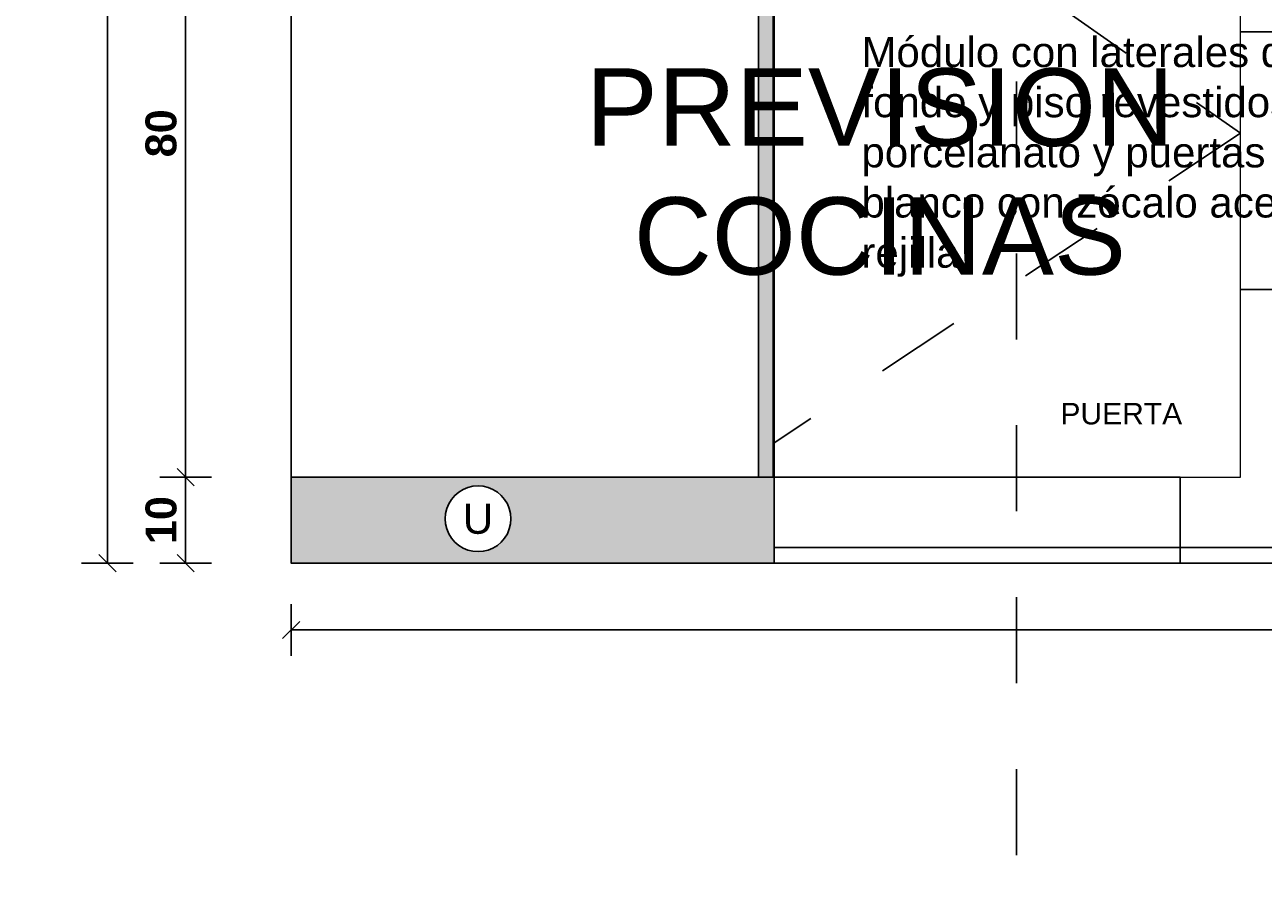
# Model space of a CAD drawing. Extents: x 1 to 126, y -14 to 17.
# Tile 116 of 132: x 90.09 to 91.53, y 3.06 to 4.07. Entities that reach past the tile are written whole.
import ezdxf
from ezdxf.enums import TextEntityAlignment as Align

# ---------------------------------------------------------------- set-up
doc = ezdxf.new("R2010")
doc.units = 0
doc.set_wipeout_variables(frame=1)
doc.header["$PDMODE"] = 3
doc.linetypes.add('DASHDOT', pattern=[1, 0.5, -0.25, 0, -0.25])
doc.linetypes.add('HIDDEN2', pattern=[0.1875, 0.125, -0.0625])
for name, color, linetype in [('A PROYECCION 2', 2, 'Continuous'), ('A-ALBA-0', 9, 'Continuous'), ('A-ALBA-2', 2, 'Continuous'), ('A-ANNO-NIV', 2, 'Continuous'), ('A-ANNO-SIMB @ 20', 2, 'Continuous'), ('A-ANOT-COTA-ACUM', 1, 'Continuous'), ('A-ANOT-COTA-PARC', 1, 'Continuous'), ('A-ANOT-TTEC', 2, 'Continuous'), ('AE-ALBA-1', 1, 'Continuous'), ('TEXTOS', 2, 'Continuous')]:
    doc.layers.add(name, color=color, linetype=linetype)
doc.layers.add('A-ALBA-4', color=2, linetype='Continuous', lineweight=25)
doc.styles.add('ARIAL', font='arial.ttf')
doc.styles.add('BIS-ANOT', font='swiss.ttf')
doc.styles.add('BIS-COTA', font='swissb.ttf')
doc.styles.add('BIS-COTA-ACUM', font='swissi.ttf', dxfattribs={"oblique": 20})
doc.styles.add('E5-100', font='micross.ttf')
doc.dimstyles.new('BIS-COTA-ACUM', dxfattribs={"dimscale": 0.9, "dimtxt": 0.0016, "dimasz": 0.001, "dimexe": 0.0035, "dimexo": 0, "dimgap": 0.0005, "dimtad": 1, "dimdec": 1, "dimlfac": 100, "dimrnd": 1, "dimzin": 9, "dimdsep": 46, "dimtxsty": 'BIS-COTA-ACUM', "dimblk1": 'MARK1', "dimblk2": 'MARK2', "dimsah": 1, "dimcen": 0, "dimclrd": 1, "dimclre": 256, "dimclrt": 256, "dimaunit": 1, "dimadec": 0, "dimazin": 0, "dimtfac": 1, "dimtdec": 1, "dimtix": 1, "dimtmove": 2, "dimatfit": 3, "dimldrblk": 'MARK1', "dimfxl": 1, "dimtolj": 1, "dimarcsym": 1})
doc.dimstyles.new('BIS-COTA-NIVE', dxfattribs={"dimscale": 1.8, "dimtxt": 0.0018, "dimasz": 0.0015, "dimexe": 0, "dimexo": 0, "dimgap": 0.0027, "dimtad": 2, "dimtih": 1, "dimtoh": 1, "dimzin": 1, "dimdsep": 46, "dimtxsty": 'BIS-COTA', "dimblk1": 'MARK1', "dimblk2": 'MARK2', "dimsah": 1, "dimcen": 0.0015, "dimclrd": 1, "dimclre": 1, "dimaunit": 1, "dimadec": 0, "dimazin": 0, "dimtfac": 1, "dimtix": 1, "dimtofl": 0, "dimtmove": 2, "dimatfit": 3, "dimldrblk": 'MARK1', "dimfxl": 1, "dimtolj": 1, "dimarcsym": 0})
doc.dimstyles.new('BIS-COTA-PARC', dxfattribs={"dimscale": 0, "dimtxt": 0.0018, "dimasz": 0.001, "dimexe": 0.0015, "dimexo": 0, "dimgap": 0.0005, "dimtad": 1, "dimdec": 0, "dimlfac": 100, "dimzin": 9, "dimdsep": 46, "dimtxsty": 'BIS-COTA', "dimblk": 'OBLIQUE', "dimcen": 2.5, "dimclrd": 256, "dimclre": 251, "dimclrt": 2, "dimadec": 1, "dimazin": 2, "dimtfac": 1, "dimtdec": 0, "dimtix": 1, "dimtmove": 2, "dimatfit": 3, "dimldrblk": 'DOT', "dimfxl": 0.0015, "dimfxlon": 1, "dimtolj": 1, "dimtzin": 0, "dimarcsym": 0})

# ---------------------------------------------------------------- blocks, each defined once
blk = doc.blocks.new('*D436')
at = {"layer": 'A-ANNO-NIV', "color": 1, "lineweight": -2, "transparency": 16777216}
for p, q in [((90.69776412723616, 4.344037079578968), (90.53964674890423, 4.341943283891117)), ((90.53964674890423, 4.341943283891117), (90.78694206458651, 4.341943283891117)), ((90.63776412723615, 4.344037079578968), (90.69776412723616, 4.344037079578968))]:
    blk.add_line(p, q, dxfattribs=at)
at = {"layer": 'Defpoints', "color": 0, "transparency": 16777216}
for p in [(90.59964674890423, 4.341943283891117), (90.63776412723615, 4.344037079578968), (97.50026605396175, 3.444037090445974)]:
    blk.add_point(p, dxfattribs=at)
at = {"layer": 'A-ANNO-NIV', "color": 0, "transparency": 16777216, "insert": (90.72029440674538, 4.41446874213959), "char_height": 0.036, "attachment_point": 5, "style": 'BIS-COTA'}
blk.add_mtext('\\A1;+0.90', dxfattribs=at)
blk = doc.blocks.new('MARK1')
at = {"color": 0}
for p, q in [((0.9959054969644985, 0), (-1.004094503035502, 0)), ((0, 1.5), (0, -1.5))]:
    blk.add_line(p, q, dxfattribs=at)
blk.add_lwpolyline([(0.4991923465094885, 0.4951376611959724), (-0.5040945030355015, -0.5)], dxfattribs=at)
blk = doc.blocks.new('MARK2')
at = {"color": 0}
for p, q in [((0.9959054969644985, 0), (-1.004094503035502, 0)), ((0, 1.5), (0, -1.5))]:
    blk.add_line(p, q, dxfattribs=at)
blk.add_lwpolyline([(0.4991923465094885, 0.4951376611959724), (-0.5040945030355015, -0.5)], dxfattribs=at)
blk = doc.blocks.new('*D437')
at = {"layer": 'A-ANNO-NIV', "color": 1, "lineweight": -2, "transparency": 16777216}
for p, q in [((90.59991375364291, 5.554082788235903), (90.45484051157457, 5.559188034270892)), ((90.45484051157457, 5.559188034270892), (90.69451057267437, 5.559188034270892)), ((90.5399137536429, 5.554082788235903), (90.59991375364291, 5.554082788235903))]:
    blk.add_line(p, q, dxfattribs=at)
at = {"layer": 'Defpoints', "color": 0, "transparency": 16777216}
for p in [(90.51484051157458, 5.559188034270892), (90.5399137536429, 5.554082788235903), (96.96656930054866, 3.444037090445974)]:
    blk.add_point(p, dxfattribs=at)
at = {"layer": 'A-ANNO-NIV', "color": 0, "transparency": 16777216, "insert": (90.63167554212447, 5.631188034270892), "char_height": 0.036, "attachment_point": 5, "style": 'BIS-COTA'}
blk.add_mtext('\\A1;+2.11', dxfattribs=at)
blk = doc.blocks.new('_Oblique')
at = {"color": 0, "lineweight": -2}
blk.add_line((-0.5, -0.5), (0.5, 0.5), dxfattribs=at)
blk = doc.blocks.new('*D424')
at = {"layer": 'A-ANOT-COTA-PARC', "color": 251, "lineweight": -2, "transparency": 16777216}
for p, q in [((90.30749577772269, 3.544037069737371), (90.24749604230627, 3.544037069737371)), ((90.30749577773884, 3.44400227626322), (90.24749604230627, 3.44400227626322))]:
    blk.add_line(p, q, dxfattribs=at)
at = {"layer": 'A-ANOT-COTA-PARC', "lineweight": -2, "transparency": 16777216}
blk.add_line((90.27749604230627, 3.44400227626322), (90.27749604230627, 3.544037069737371), dxfattribs=at)
at = {"layer": 'Defpoints', "color": 0, "transparency": 16777216}
for p in [(90.27749604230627, 3.544037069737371), (90.40026139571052, 3.544037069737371, -0.0004536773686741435), (90.40026605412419, 3.44400227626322, -0.0004536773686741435)]:
    blk.add_point(p, dxfattribs=at)
at = {"layer": 'A-ANOT-COTA-PARC', "lineweight": -2, "transparency": 16777216, "xscale": 0.02, "yscale": 0.02, "zscale": 0.02}
for p, rotation in [((90.27749604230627, 3.544037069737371), 90), ((90.27749604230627, 3.44400227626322), 270)]:
    blk.add_blockref('_Oblique', p, dxfattribs=dict(at, rotation=rotation))
at = {"layer": 'A-ANOT-COTA-PARC', "color": 2, "transparency": 16777216, "insert": (90.24901946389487, 3.49401967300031), "char_height": 0.036, "attachment_point": 5, "rotation": 90, "style": 'BIS-COTA'}
blk.add_mtext('\\A1;10', dxfattribs=at)
blk = doc.blocks.new('_Dot')
at = {"color": 0, "linetype": 'ByBlock', "lineweight": -2}
blk.add_line((-0.5, 0), (-1, 0), dxfattribs=at)
at = {"color": 0, "linetype": 'ByBlock', "const_width": 0.5}
blk.add_lwpolyline([(-0.25, 0, 1), (0.25, 0, 1)], format="xyb", close=True, dxfattribs=at)
blk = doc.blocks.new('*D425')
at = {"layer": 'A-ANOT-COTA-PARC', "color": 251, "lineweight": -2, "transparency": 16777216}
for p, q in [((90.30749577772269, 4.344037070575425), (90.24749604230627, 4.344037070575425)), ((90.30749577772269, 3.544037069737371), (90.24749604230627, 3.544037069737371))]:
    blk.add_line(p, q, dxfattribs=at)
at = {"layer": 'A-ANOT-COTA-PARC', "lineweight": -2, "transparency": 16777216}
blk.add_line((90.27749604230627, 3.544037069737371), (90.27749604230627, 4.344037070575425), dxfattribs=at)
at = {"layer": 'Defpoints', "color": 0, "transparency": 16777216}
for p in [(90.27749604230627, 4.344037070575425), (90.40026139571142, 4.344037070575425, -0.0004536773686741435), (90.40026139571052, 3.544037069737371, -0.0004536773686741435)]:
    blk.add_point(p, dxfattribs=at)
at = {"layer": 'A-ANOT-COTA-PARC', "lineweight": -2, "transparency": 16777216, "xscale": 0.02, "yscale": 0.02, "zscale": 0.02}
for p, rotation in [((90.27749604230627, 4.344037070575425), 90), ((90.27749604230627, 3.544037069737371), 270)]:
    blk.add_blockref('_Oblique', p, dxfattribs=dict(at, rotation=rotation))
at = {"layer": 'A-ANOT-COTA-PARC', "color": 2, "transparency": 16777216, "insert": (90.24899502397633, 3.944037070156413), "char_height": 0.036, "attachment_point": 5, "rotation": 90, "style": 'BIS-COTA'}
blk.add_mtext('\\A1;80', dxfattribs=at)
blk = doc.blocks.new('*D430')
at = {"layer": 'A-ANOT-COTA-PARC', "color": 251, "lineweight": -2, "transparency": 16777216}
for p, q in [((90.21646539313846, 5.8060370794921), (90.15646539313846, 5.8060370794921)), ((90.21646528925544, 3.44400227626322), (90.15646539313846, 3.44400227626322))]:
    blk.add_line(p, q, dxfattribs=at)
at = {"layer": 'A-ANOT-COTA-PARC', "lineweight": -2, "transparency": 16777216}
blk.add_line((90.18646539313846, 5.8060370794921), (90.18646539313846, 3.44400227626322), dxfattribs=at)
at = {"layer": 'Defpoints', "color": 0, "transparency": 16777216}
for p in [(90.40026604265, 5.8060370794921), (90.18646539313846, 3.44400227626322), (90.40026605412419, 3.44400227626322, -0.0004536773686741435)]:
    blk.add_point(p, dxfattribs=at)
at = {"layer": 'A-ANOT-COTA-PARC', "lineweight": -2, "transparency": 16777216, "xscale": 0.02, "yscale": 0.02, "zscale": 0.02}
for p, rotation in [((90.18646539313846, 5.8060370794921), 90), ((90.18646539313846, 3.44400227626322), 270)]:
    blk.add_blockref('_Oblique', p, dxfattribs=dict(at, rotation=rotation))
at = {"layer": 'A-ANOT-COTA-PARC', "color": 2, "transparency": 16777216, "insert": (90.15793993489, 4.625019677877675), "char_height": 0.036, "attachment_point": 5, "rotation": 90, "style": 'BIS-COTA'}
blk.add_mtext('\\A1;236', dxfattribs=at)
blk = doc.blocks.new('A-ANNO-NOM-2')
blk.add_wipeout([(8.220364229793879e-20, -0.001913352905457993), (0.00029931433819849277, -0.0018897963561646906), (0.0005912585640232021, -0.0018197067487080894), (0.0008686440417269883, -0.0017048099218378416), (0.0011246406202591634, -0.0015479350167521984), (0.0013529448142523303, -0.0013529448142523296), (0.0015479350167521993, -0.0011246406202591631), (0.0017048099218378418, -0.0008686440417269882), (0.00181970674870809, -0.0005912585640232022), (0.001889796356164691, -0.0002993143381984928), (0.0019133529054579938, 0), (0.0018897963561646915, 0.0002993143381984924), (0.00181970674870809, 0.0005912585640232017), (0.0017048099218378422, 0.0008686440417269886), (0.0015479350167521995, 0.0011246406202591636), (0.0013529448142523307, 0.001352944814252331), (0.001124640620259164, 0.0015479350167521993), (0.0008686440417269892, 0.0017048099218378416), (0.0005912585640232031, 0.0018197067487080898), (0.00029931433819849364, 0.0018897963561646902), (1.0194762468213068e-18, 0.0019133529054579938), (-0.0002993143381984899, 0.001889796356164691), (-0.0005912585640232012, 0.0018197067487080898), (-0.0008686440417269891, 0.0017048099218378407), (-0.0011246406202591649, 0.0015479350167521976), (-0.0013529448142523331, 0.0013529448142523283), (-0.0015479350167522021, 0.0011246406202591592), (-0.0017048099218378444, 0.0008686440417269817), (-0.0018197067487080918, 0.0005912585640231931), (-0.0018897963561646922, 0.000299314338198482), (-0.001913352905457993, -1.214306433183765e-17), (-0.0018897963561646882, -0.00029931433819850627), (-0.0018197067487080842, -0.0005912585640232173), (-0.001704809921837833, -0.0008686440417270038), (-0.0015479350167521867, -0.0011246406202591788), (-0.0013529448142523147, -0.0013529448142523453), (-0.001124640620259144, -0.0015479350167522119), (-0.0008686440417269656, -0.001704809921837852), (-0.0005912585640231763, -0.0018197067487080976), (-0.0002993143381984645, -0.0018897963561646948)])
blk.add_lwpolyline([(-3.51477226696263e-19, -0.001913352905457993), (0.0002993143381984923, -0.001889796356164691), (0.0005912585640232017, -0.00181970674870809), (0.000868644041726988, -0.001704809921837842), (0.001124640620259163, -0.001547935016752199), (0.00135294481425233, -0.001352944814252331), (0.001547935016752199, -0.001124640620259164), (0.001704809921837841, -0.0008686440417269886), (0.001819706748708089, -0.0005912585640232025), (0.001889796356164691, -0.000299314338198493), (0.001913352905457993, -4.686363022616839e-19), (0.001889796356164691, 0.0002993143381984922), (0.00181970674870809, 0.0005912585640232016), (0.001704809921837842, 0.0008686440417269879), (0.001547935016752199, 0.001124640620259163), (0.001352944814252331, 0.00135294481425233), (0.001124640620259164, 0.001547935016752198), (0.0008686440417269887, 0.001704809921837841), (0.0005912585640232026, 0.001819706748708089), (0.0002993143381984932, 0.001889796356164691), (5.857953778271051e-19, 0.001913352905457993), (-0.0002993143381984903, 0.001889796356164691), (-0.0005912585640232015, 0.00181970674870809), (-0.0008686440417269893, 0.001704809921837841), (-0.001124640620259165, 0.001547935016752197), (-0.001352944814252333, 0.001352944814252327), (-0.001547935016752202, 0.001124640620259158), (-0.001704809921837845, 0.0008686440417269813), (-0.001819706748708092, 0.000591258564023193), (-0.001889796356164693, 0.0002993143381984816), (-0.001913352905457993, -1.289223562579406e-17), (-0.001889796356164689, -0.000299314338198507), (-0.001819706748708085, -0.0005912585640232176), (-0.001704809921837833, -0.0008686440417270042), (-0.001547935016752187, -0.001124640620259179), (-0.001352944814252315, -0.001352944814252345), (-0.001124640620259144, -0.001547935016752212), (-0.0008686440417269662, -0.001704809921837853), (-0.0005912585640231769, -0.001819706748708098), (-0.0002993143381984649, -0.001889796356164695)], close=True)
at = {"color": 1, "linetype": 'Continuous', "style": 'E5-100'}
blk.add_attdef('LETRA', text='', height=0.00175, dxfattribs=at).set_placement((0, 0), align=Align.MIDDLE_CENTER)
blk = doc.blocks.new('*D388')
at = {"layer": 'A-ANOT-COTA-PARC', "color": 251, "lineweight": -2, "transparency": 16777216}
for p, q in [((90.40026138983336, 3.396215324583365), (90.40026138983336, 3.336215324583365)), ((92.87226819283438, 3.396215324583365), (92.87226819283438, 3.336215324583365))]:
    blk.add_line(p, q, dxfattribs=at)
at = {"layer": 'A-ANOT-COTA-PARC', "lineweight": -2, "transparency": 16777216}
blk.add_line((92.87226819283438, 3.366215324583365), (90.40026138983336, 3.366215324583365), dxfattribs=at)
at = {"layer": 'Defpoints', "color": 0, "transparency": 16777216}
for p in [(90.40026138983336, 3.444037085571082), (92.87226819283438, 3.444037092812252), (90.40026138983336, 3.366215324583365)]:
    blk.add_point(p, dxfattribs=at)
at = {"layer": 'A-ANOT-COTA-PARC', "lineweight": -2, "transparency": 16777216, "xscale": 0.02, "yscale": 0.02, "zscale": 0.02, "rotation": 180}
blk.add_blockref('_Oblique', (90.40026138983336, 3.366215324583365), dxfattribs=at)
at = {"layer": 'A-ANOT-COTA-PARC', "lineweight": -2, "transparency": 16777216, "xscale": 0.02, "yscale": 0.02, "zscale": 0.02}
blk.add_blockref('_Oblique', (92.87226819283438, 3.366215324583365), dxfattribs=at)
at = {"layer": 'A-ANOT-COTA-PARC', "color": 2, "transparency": 16777216, "insert": (91.63626479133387, 3.394215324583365), "char_height": 0.036, "attachment_point": 5, "style": 'BIS-COTA'}
blk.add_mtext('\\A1;247', dxfattribs=at)
blk = doc.blocks.new('*D393')
at = {"layer": 'A-ANOT-COTA-ACUM', "lineweight": -2, "transparency": 16777216}
blk.add_line((93.02038243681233, 4.58403710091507), (93.02038243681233, 4.433050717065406), dxfattribs=at)
at = {"layer": 'Defpoints', "color": 0, "transparency": 16777216}
for p in [(93.02038243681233, 4.58403710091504), (93.02038243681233, 4.525825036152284), (90.3903825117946, 1.732932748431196)]:
    blk.add_point(p, dxfattribs=at)
at = {"layer": 'A-ANOT-COTA-ACUM', "transparency": 16777216, "insert": (93.04638243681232, 4.474437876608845), "char_height": 0.032, "attachment_point": 5, "rotation": 270, "style": 'BIS-COTA-ACUM'}
blk.add_mtext('\\A1;242', dxfattribs=at)
blk = doc.blocks.new('*D394')
at = {"layer": 'A-ANOT-COTA-ACUM', "lineweight": -2, "transparency": 16777216}
blk.add_line((93.20038243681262, 4.58403710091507), (93.20038243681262, 4.435963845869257), dxfattribs=at)
at = {"layer": 'Defpoints', "color": 0, "transparency": 16777216}
for p in [(93.20038243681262, 4.58403710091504), (93.20038243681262, 4.529405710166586), (90.3903825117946, 1.732932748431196)]:
    blk.add_point(p, dxfattribs=at)
at = {"layer": 'A-ANOT-COTA-ACUM', "transparency": 16777216, "insert": (93.22682778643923, 4.477684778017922), "char_height": 0.032, "attachment_point": 5, "rotation": 270, "style": 'BIS-COTA-ACUM'}
blk.add_mtext('\\A1;260', dxfattribs=at)
blk = doc.blocks.new('*D395')
at = {"layer": 'A-ANOT-COTA-ACUM', "lineweight": -2, "transparency": 16777216}
blk.add_line((94.7717433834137, 4.584037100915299), (94.7717433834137, 4.447853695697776), dxfattribs=at)
at = {"layer": 'Defpoints', "color": 0, "transparency": 16777216}
for p in [(94.7717433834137, 4.584037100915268), (94.7717433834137, 4.54275700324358), (90.0902701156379, 1.732932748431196)]:
    blk.add_point(p, dxfattribs=at)
at = {"layer": 'A-ANOT-COTA-ACUM', "transparency": 16777216, "insert": (94.79818873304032, 4.490305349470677), "char_height": 0.032, "attachment_point": 5, "rotation": 270, "style": 'BIS-COTA-ACUM'}
blk.add_mtext('\\A1;437', dxfattribs=at)
blk = doc.blocks.new('*D396')
at = {"layer": 'A-ANOT-COTA-ACUM', "lineweight": -2, "transparency": 16777216}
blk.add_line((94.95174338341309, 4.584037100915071), (94.95174338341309, 4.458609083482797), dxfattribs=at)
at = {"layer": 'Defpoints', "color": 0, "transparency": 16777216}
for p in [(94.95174338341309, 4.58403710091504), (94.95174338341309, 4.551363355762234), (90.0902701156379, 1.732932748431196)]:
    blk.add_point(p, dxfattribs=at)
at = {"layer": 'A-ANOT-COTA-ACUM', "transparency": 16777216, "insert": (94.97821045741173, 4.499986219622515), "char_height": 0.032, "attachment_point": 5, "rotation": 270, "style": 'BIS-COTA-ACUM'}
blk.add_mtext('\\A1;455', dxfattribs=at)

msp = doc.modelspace()

# ---------------------------------------------------------------- hatches: boundary and pattern name
h = msp.add_hatch(color=252)
h.dxf.hatch_style = 1
h.paths.add_polyline_path([(90.96226605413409, 4.324037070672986), (90.9442707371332, 4.324037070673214), (90.94426605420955, 3.544037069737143), (90.96226605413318, 3.544037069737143)])
h = msp.add_hatch(color=251)
h.dxf.hatch_style = 1
h.paths.add_polyline_path([(90.41826139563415, 3.544037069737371), (90.4002660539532, 3.544037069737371), (90.4002660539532, 3.444037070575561), (90.96252074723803, 3.444037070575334), (90.96252074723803, 3.544037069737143)])

# ---------------------------------------------------------------- linework, layer by layer
at = {"layer": 'A PROYECCION 2', "linetype": 'Continuous', "lineweight": 13}
for p, q in [((90.96126587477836, 3.544037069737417, -0.0009073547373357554), (90.9612658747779, 4.324037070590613, -0.0009073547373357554)), ((91.50490895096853, 3.544037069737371), (91.50490895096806, 4.324037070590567))]:
    msp.add_line(p, q, dxfattribs=at)
at = {"layer": 'A PROYECCION 2', "linetype": 'Continuous', "lineweight": 13, "elevation": -0.0004536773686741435}
msp.add_lwpolyline([(90.96226605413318, 3.544037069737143), (91.50490895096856, 3.544037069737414)], dxfattribs=at)
at = {"layer": 'A-ALBA-0', "linetype": 'HIDDEN2', "ltscale": 0.2}
msp.add_lwpolyline([(90.96226605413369, 4.324037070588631), (91.5049089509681, 3.944037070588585), (90.96226605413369, 3.584037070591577)], dxfattribs=at)
at = {"layer": 'A-ALBA-2', "linetype": 'DASHDOT', "ltscale": 0.1}
msp.add_line((91.2444555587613, 3.10432825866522, 0.0002268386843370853), (91.2444555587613, 4.84872326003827, 0.0002268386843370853), dxfattribs=at)
at = {"layer": 'A-ALBA-4', "elevation": -0.0004536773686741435}
msp.add_lwpolyline([(90.96226605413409, 4.324037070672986), (90.9442707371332, 4.324037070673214), (90.94426605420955, 3.544037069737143), (90.96226605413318, 3.544037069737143)], close=True, dxfattribs=at)
at = {"layer": 'A-ALBA-4'}
msp.add_lwpolyline([(90.96252074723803, 3.444037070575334), (90.4002660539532, 3.444037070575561), (90.4002660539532, 3.544037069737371), (90.96252074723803, 3.544037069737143)], close=True, dxfattribs=at)
at = {"layer": 'AE-ALBA-1'}
msp.add_line((91.43490895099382, 3.544037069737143, 0.0004536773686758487), (91.43490895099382, 3.444037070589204, 0.0004536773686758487), dxfattribs=at)
at = {"layer": 'AE-ALBA-1', "elevation": -0.0004536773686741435}
msp.add_lwpolyline([(90.96226605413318, 3.544037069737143), (91.43490895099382, 3.544037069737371)], dxfattribs=at)

# ---------------------------------------------------------------- texts
at = {"layer": 'A-ANOT-TTEC', "ltscale": 0.3, "insert": (91.08538018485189, 3.898953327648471), "char_height": 0.09, "width": 1.493888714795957, "attachment_point": 5, "style": 'BIS-ANOT'}
msp.add_mtext('PREVISION \\PCOCINAS', dxfattribs=at)
at = {"layer": 'TEXTOS', "attachment_point": 7, "style": 'ARIAL'}
for s, width, insert, char_height in [('\\A1;Módulo con laterales de acero inox., fondo y piso revestidos de porcelanato y puertas melamínico blanco con zócalo acero inox. con rejilla', 0.833809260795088, (91.06385908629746, 3.777170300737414, 0.0004536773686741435), 0.035), ('\\A1;PUERTA', 0.646215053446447, (91.29546691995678, 3.605034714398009), 0.025)]:
    msp.add_mtext_dynamic_manual_height_columns(s, width=width, gutter_width=12.5, heights=[0], dxfattribs=dict(at, insert=insert, char_height=char_height))

# ---------------------------------------------------------------- dimensions: what is measured, and where the dimension line sits
at = {"layer": 'A-ANNO-NIV'}
for feature_location, offset, origin, picture, middle in [((90.5399137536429, 5.554082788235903), (-0.025073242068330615, 0.005105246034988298), (96.96656930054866, 3.444037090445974), '*D437', (90.63167554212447, 5.631188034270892)), ((90.63776412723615, 4.344037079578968), (-0.03811737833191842, -0.002093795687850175), (97.50026605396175, 3.444037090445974), '*D436', (90.72029440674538, 4.41446874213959))]:
    dim = msp.add_ordinate_dim(feature_location=feature_location, offset=offset, dtype=0, origin=origin, dimstyle='BIS-COTA-NIVE', override={"dimscale": 0, "dimpost": '+<>', "dimtix": 1, "dimtofl": 0, "dimtmove": 2, "dimatfit": 3}, dxfattribs=at)
    dim.commit()
    dim.dimension.update_dxf_attribs({"geometry": picture, "text_midpoint": middle})
at = {"layer": 'A-ANOT-COTA-PARC'}
for base, p1, p2, angle, picture, middle in [((90.18646539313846, 3.44400227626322), (90.40026604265, 5.8060370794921), (90.40026605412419, 3.44400227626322, -0.0004536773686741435), 90, '*D430', (90.15793993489, 4.625019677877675)), ((90.27749604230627, 4.344037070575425), (90.40026139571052, 3.544037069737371, -0.0004536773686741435), (90.40026139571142, 4.344037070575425, -0.0004536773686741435), 90, '*D425', (90.24899502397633, 3.944037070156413)), ((90.27749604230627, 3.544037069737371), (90.40026605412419, 3.44400227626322, -0.0004536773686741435), (90.40026139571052, 3.544037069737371, -0.0004536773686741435), 90, '*D424', (90.24901946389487, 3.49401967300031)), ((90.40026138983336, 3.366215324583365), (92.87226819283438, 3.444037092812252), (90.40026138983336, 3.444037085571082), 180, '*D388', (91.63626479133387, 3.394215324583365))]:
    dim = msp.add_linear_dim(base=base, p1=p1, p2=p2, angle=angle, dimstyle='BIS-COTA-PARC', override={"dimscale": 0, "dimtix": 1, "dimtofl": 1, "dimtmove": 2, "dimatfit": 3}, dxfattribs=at)
    dim.commit()
    dim.dimension.update_dxf_attribs({"geometry": picture, "text_midpoint": middle})

# ---------------------------------------------------------------- next in the draw order: block references
at = {"layer": 'A-ANNO-SIMB @ 20', "linetype": 'Continuous', "extrusion": (0.0008559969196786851, 0.0008559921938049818, 0.9999992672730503)}
ref = msp.add_blockref('A-ANNO-NOM-2', (90.61771856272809, 3.49555137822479, 0.08056073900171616), dxfattribs=dict(at, xscale=-20, yscale=20.00000000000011, zscale=20.00000000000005, rotation=359.9999999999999))
ref.add_attrib('LETRA', 'U', dxfattribs={"layer": '0', "color": 1, "linetype": 'Continuous', "extrusion": (0.0008559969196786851, 0.0008559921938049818, 0.9999992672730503), "height": 0.035, "style": 'BIS-ANOT'}).set_placement((90.61769480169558, 3.495551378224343, 0.08056073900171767), align=Align.MIDDLE_CENTER)

# ---------------------------------------------------------------- next in the draw order: hatches: boundary and pattern name
at = {"layer": 'A-ALBA-0'}
h = msp.add_hatch(dxfattribs=at)
h.set_pattern_fill('_USER', color=256, scale=0.6, angle=90, pattern_type=0)
h.set_pattern_definition([(90, (91.97928372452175, 34.66204287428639), (-0.6, 3.673940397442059e-17), [])])
h.paths.add_polyline_path([(95.55026604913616, 5.354037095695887), (97.50026604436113, 5.354037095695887), (97.50026604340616, 5.54403709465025), (92.55026601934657, 5.544037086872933), (92.55026602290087, 4.944037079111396), (91.0188292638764, 4.944037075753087), (90.70036950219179, 4.944037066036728), (90.40026138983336, 4.944037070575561), (90.40026138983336, 4.394037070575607), (90.98877948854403, 4.394037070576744), (91.03767296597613, 4.394037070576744), (91.50490895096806, 4.394037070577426), (91.50490895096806, 4.324037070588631), (91.50490895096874, 4.325037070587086), (91.50490895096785, 3.544537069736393), (90.9622660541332, 3.543537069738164), (90.96226605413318, 3.544037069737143), (91.43490895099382, 3.544037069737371), (91.43490895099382, 3.444037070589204), (92.67226819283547, 3.444037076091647), (92.67226819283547, 3.584037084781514), (92.87226819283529, 3.584037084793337), (92.80126819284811, 4.394037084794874), (95.55126602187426, 4.394037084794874), (95.55126602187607, 3.584037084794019), (95.48126602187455, 3.584037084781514), (95.48126602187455, 3.444037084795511), (97.50026605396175, 3.444037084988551), (97.50026604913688, 4.404037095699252), (95.55026604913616, 4.404037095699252)])
h = msp.add_hatch(dxfattribs=at)
h.set_pattern_fill('_USER', color=256, scale=0.3, pattern_type=0)
h.set_pattern_definition([(0, (91.97928372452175, 34.66204287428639), (0, 0.3), [])])
h.paths.add_polyline_path([(95.55126602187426, 4.394037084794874), (95.55126602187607, 3.584037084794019), (95.48126602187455, 3.584037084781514), (95.48126602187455, 3.444037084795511), (97.50026605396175, 3.444037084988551), (97.50026604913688, 4.404037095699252), (95.55027019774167, 4.404037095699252), (95.55027019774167, 5.344037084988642), (97.50026604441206, 5.344037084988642), (97.50026604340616, 5.54403709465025), (92.75026601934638, 5.544037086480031), (92.75026602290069, 4.944037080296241), (91.05026602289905, 4.944037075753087), (90.70036950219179, 4.944037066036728), (90.40026138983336, 4.944037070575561), (90.40026154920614, 4.394037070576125), (91.00026621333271, 4.394037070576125), (91.00026605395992, 4.343537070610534), (91.50490895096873, 4.344537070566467), (91.50490895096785, 3.544537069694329), (90.9622660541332, 3.543537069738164), (90.96226605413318, 3.544037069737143), (90.96252074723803, 3.544037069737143), (90.96252074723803, 3.44403707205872), (92.87226819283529, 3.444037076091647), (92.87226819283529, 3.584037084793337), (92.80126819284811, 3.584037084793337), (92.80126819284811, 4.396800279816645)])

# ---------------------------------------------------------------- next in the draw order: linework, layer by layer
at = {"layer": 'A-ALBA-4'}
msp.add_lwpolyline([(97.50026605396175, 3.44403707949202), (90.4002660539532, 3.44403707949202), (90.4002660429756, 5.8060370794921), (97.50026604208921, 5.8060370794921)], close=True, dxfattribs=at)

# ---------------------------------------------------------------- next in the draw order: dimensions: what is measured, and where the dimension line sits
at = {"layer": 'A-ANOT-COTA-ACUM'}
for feature_location, offset, origin, text, picture, middle in [((94.7717433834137, 4.584037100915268), (0, -0.041280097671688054), (90.0902701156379, 1.732932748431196), '437', '*D395', (94.79818873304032, 4.490305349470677)), ((94.95174338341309, 4.58403710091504), (0, -0.03267374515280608), (90.0902701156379, 1.732932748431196), '455', '*D396', (94.97821045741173, 4.499986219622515)), ((93.02038243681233, 4.58403710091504), (0, -0.0582120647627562), (90.3903825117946, 1.732932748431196), '242', '*D393', (93.04638243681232, 4.474437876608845)), ((93.20038243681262, 4.58403710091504), (0, -0.05463139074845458), (90.3903825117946, 1.732932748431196), '260', '*D394', (93.22682778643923, 4.477684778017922))]:
    dim = msp.add_ordinate_dim(feature_location=feature_location, offset=offset, dtype=1, origin=origin, text=text, dimstyle='BIS-COTA-ACUM', override={"dimscale": 0, "dimtix": 1, "dimtofl": 1, "dimtmove": 2, "dimatfit": 3}, dxfattribs=at)
    dim.commit()
    dim.dimension.update_dxf_attribs({"geometry": picture, "text_midpoint": middle})

doc.saveas('drawing.dxf')
